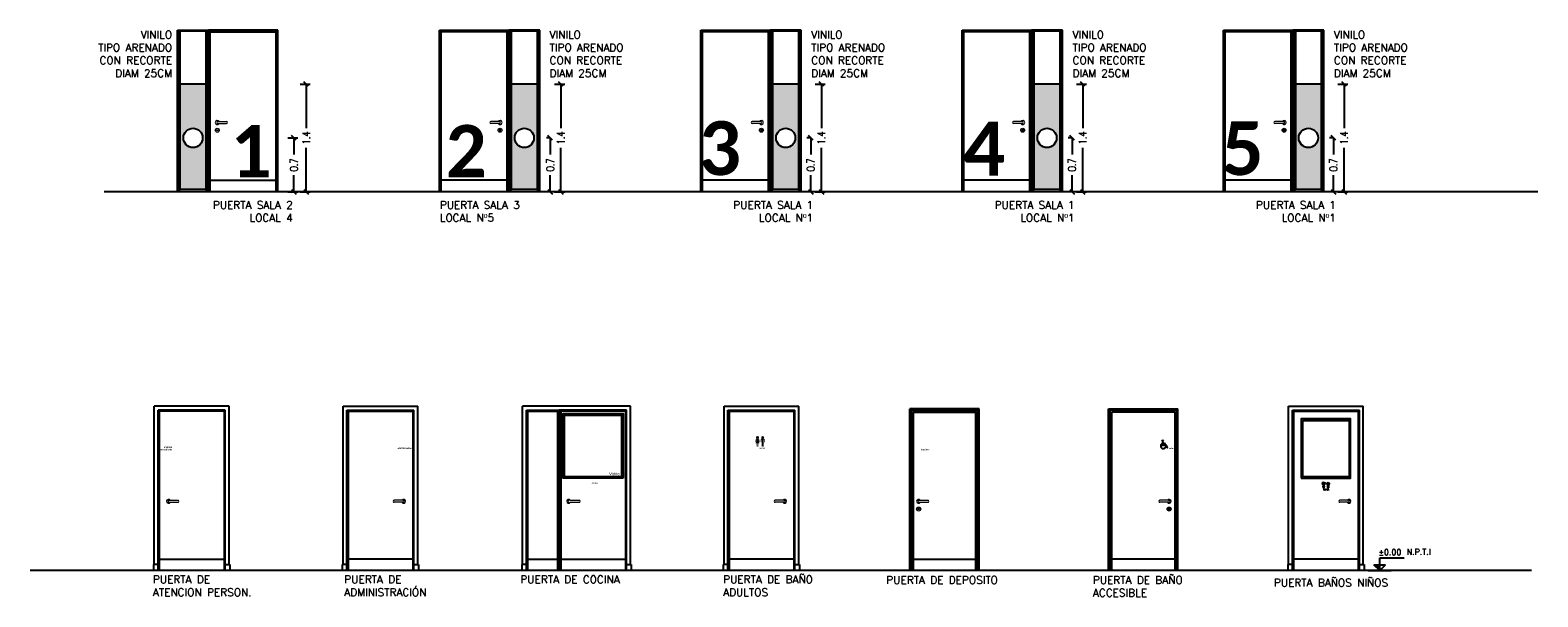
# Model space of a CAD drawing. Header units: millimetres. Extents: x 2850 to 2869.6, y 1121.7 to 1129.1.
import ezdxf

# ---------------------------------------------------------------- set-up
doc = ezdxf.new("R2010")
doc.units = ezdxf.units.MM
for name, color, linetype in [('A BARANDA', 5, 'Continuous'), ('A CARPINTERIA', 5, 'Continuous'), ('Alb_ALUMINIO', 5, 'Continuous'), ('Hatch MURO', 252, 'Continuous'), ('NIVELES', 2, 'Continuous'), ('TEXTOS', 2, 'Continuous'), ('TXT COTA', 3, 'Continuous'), ('TXT TERMINACIONES', 3, 'Continuous')]:
    doc.layers.add(name, color=color, linetype=linetype)
doc.styles.add('ESC20', font='romans.shx', dxfattribs={"height": 0.03})
doc.styles.add('ROMANS', font='romans', dxfattribs={"height": 2})
doc.styles.add('SaAS simplex', font='simplex.shx', dxfattribs={"width": 0.8})
doc.styles.add('STYLE2', font='romans.shx')
doc.dimstyles.new('COTAS 75', dxfattribs={"dimscale": 0.01, "dimtxt": 10, "dimasz": 6, "dimexe": 5, "dimexo": 20, "dimgap": 5, "dimtad": 0, "dimzin": 9, "dimdsep": 46, "dimtxsty": 'SaAS simplex', "dimblk": 'OBLIQUE', "dimcen": 0, "dimclrd": 8, "dimclre": 8, "dimclrt": 256, "dimadec": 1, "dimazin": 0, "dimtfac": 1, "dimtmove": 2, "dimatfit": 3, "dimldrblk": 'OBLIQUE', "dimfxl": 8, "dimfxlon": 1, "dimlwd": -1, "dimlwe": -1, "dimarcsym": 0})

# ---------------------------------------------------------------- blocks, each defined once
blk = doc.blocks.new('_Oblique')
at = {"layer": 'TXT COTA', "color": 0, "lineweight": -2}
blk.add_line((-0.5, -0.5), (0.5, 0.5), dxfattribs=at)
blk = doc.blocks.new('*D1')
at = {"layer": 'Defpoints', "color": 0, "transparency": 16777216}
for p in [(2853.004, 1127.71), (2853.004, 1127.01), (2853.413, 1127.01)]:
    blk.add_point(p, dxfattribs=at)
at = {"layer": 'TXT COTA', "color": 8, "transparency": 16777216}
for p, q in [((2853.333, 1127.71), (2853.463, 1127.71)), ((2853.413, 1127.71), (2853.413, 1127.494)), ((2853.413, 1127.01), (2853.413, 1127.226)), ((2853.333, 1127.01), (2853.463, 1127.01))]:
    blk.add_line(p, q, dxfattribs=at)
at = {"layer": 'TXT COTA', "color": 8, "transparency": 16777216, "xscale": 0.06, "yscale": 0.06, "zscale": 0.06}
for p, rotation in [((2853.413, 1127.71), 90), ((2853.413, 1127.01), 270)]:
    blk.add_blockref('_Oblique', p, dxfattribs=dict(at, rotation=rotation))
at = {"layer": 'TXT COTA', "transparency": 16777216, "insert": (2853.413, 1127.36), "char_height": 0.1, "attachment_point": 5, "rotation": 90, "style": 'SaAS simplex'}
blk.add_mtext('0.7', dxfattribs=at)
blk = doc.blocks.new('*U3')
at = {"linetype": 'Continuous'}
blk.add_hatch(color=256, dxfattribs=at).paths.add_polyline_path([(-0.151, 7.751), (0, 7.6), (0, 7.751)])
for p, q in [((0, 7.6), (0, 7.933)), ((0, 7.933), (0.635, 7.933)), ((0, 7.6), (-0.151, 7.751)), ((-0.151, 7.751), (0.151, 7.751)), ((0, 7.6), (0.151, 7.751))]:
    blk.add_line(p, q, dxfattribs=at)
blk.add_line((-0.3, 7.6), (0.3, 7.6))
at = {"linetype": 'Continuous', "style": 'STYLE2'}
blk.add_attdef('NIVEL', (-0.029, 8.005), '', height=0.15, dxfattribs=at)
blk = doc.blocks.new('*D5')
at = {"layer": 'Defpoints', "color": 0, "transparency": 16777216}
for p in [(2859.962, 1128.41), (2859.962, 1127.01), (2860.26, 1127.01)]:
    blk.add_point(p, dxfattribs=at)
at = {"layer": 'TXT COTA', "color": 8, "transparency": 16777216}
for p, q in [((2860.18, 1128.41), (2860.31, 1128.41)), ((2860.26, 1128.41), (2860.26, 1127.838)), ((2860.26, 1127.01), (2860.26, 1127.582)), ((2860.18, 1127.01), (2860.31, 1127.01))]:
    blk.add_line(p, q, dxfattribs=at)
at = {"layer": 'TXT COTA', "color": 8, "transparency": 16777216, "xscale": 0.06, "yscale": 0.06, "zscale": 0.06}
for p, rotation in [((2860.26, 1128.41), 90), ((2860.26, 1127.01), 270)]:
    blk.add_blockref('_Oblique', p, dxfattribs=dict(at, rotation=rotation))
at = {"layer": 'TXT COTA', "transparency": 16777216, "insert": (2860.26, 1127.71), "char_height": 0.1, "attachment_point": 5, "rotation": 90, "style": 'SaAS simplex'}
blk.add_mtext('1.4', dxfattribs=at)
blk = doc.blocks.new('*D6')
at = {"layer": 'Defpoints', "color": 0, "transparency": 16777216}
for p in [(2860.31, 1127.71), (2860.122, 1127.01), (2860.264, 1127.01)]:
    blk.add_point(p, dxfattribs=at)
at = {"layer": 'TXT COTA', "color": 8, "transparency": 16777216}
for p, q in [((2860.122, 1127.71), (2860.072, 1127.71)), ((2860.122, 1127.71), (2860.122, 1127.494)), ((2860.122, 1127.01), (2860.122, 1127.226)), ((2860.122, 1127.01), (2860.072, 1127.01))]:
    blk.add_line(p, q, dxfattribs=at)
at = {"layer": 'TXT COTA', "color": 8, "transparency": 16777216, "xscale": 0.06, "yscale": 0.06, "zscale": 0.06}
for p, rotation in [((2860.122, 1127.71), 90), ((2860.122, 1127.01), 270)]:
    blk.add_blockref('_Oblique', p, dxfattribs=dict(at, rotation=rotation))
at = {"layer": 'TXT COTA', "transparency": 16777216, "insert": (2860.122, 1127.36), "char_height": 0.1, "attachment_point": 5, "rotation": 90, "style": 'SaAS simplex'}
blk.add_mtext('0.7', dxfattribs=at)
blk = doc.blocks.new('*D8')
at = {"layer": 'Defpoints', "color": 0, "transparency": 16777216}
for p in [(2856.569, 1128.41), (2856.569, 1127.01), (2856.878, 1127.01)]:
    blk.add_point(p, dxfattribs=at)
at = {"layer": 'TXT COTA', "color": 8, "transparency": 16777216}
for p, q in [((2856.798, 1128.41), (2856.928, 1128.41)), ((2856.878, 1128.41), (2856.878, 1127.838)), ((2856.878, 1127.01), (2856.878, 1127.582)), ((2856.798, 1127.01), (2856.928, 1127.01))]:
    blk.add_line(p, q, dxfattribs=at)
at = {"layer": 'TXT COTA', "color": 8, "transparency": 16777216, "xscale": 0.06, "yscale": 0.06, "zscale": 0.06}
for p, rotation in [((2856.878, 1128.41), 90), ((2856.878, 1127.01), 270)]:
    blk.add_blockref('_Oblique', p, dxfattribs=dict(at, rotation=rotation))
at = {"layer": 'TXT COTA', "transparency": 16777216, "insert": (2856.878, 1127.71), "char_height": 0.1, "attachment_point": 5, "rotation": 90, "style": 'SaAS simplex'}
blk.add_mtext('1.4', dxfattribs=at)
blk = doc.blocks.new('*D7')
at = {"layer": 'Defpoints', "color": 0, "transparency": 16777216}
for p in [(2856.928, 1127.71), (2856.741, 1127.01), (2856.928, 1127.01)]:
    blk.add_point(p, dxfattribs=at)
at = {"layer": 'TXT COTA', "color": 8, "transparency": 16777216}
for p, q in [((2856.741, 1127.71), (2856.691, 1127.71)), ((2856.741, 1127.71), (2856.741, 1127.494)), ((2856.741, 1127.01), (2856.741, 1127.226)), ((2856.741, 1127.01), (2856.691, 1127.01))]:
    blk.add_line(p, q, dxfattribs=at)
at = {"layer": 'TXT COTA', "color": 8, "transparency": 16777216, "xscale": 0.06, "yscale": 0.06, "zscale": 0.06}
for p, rotation in [((2856.741, 1127.71), 90), ((2856.741, 1127.01), 270)]:
    blk.add_blockref('_Oblique', p, dxfattribs=dict(at, rotation=rotation))
at = {"layer": 'TXT COTA', "transparency": 16777216, "insert": (2856.741, 1127.36), "char_height": 0.1, "attachment_point": 5, "rotation": 90, "style": 'SaAS simplex'}
blk.add_mtext('0.7', dxfattribs=at)
blk = doc.blocks.new('*D9')
at = {"layer": 'Defpoints', "color": 0, "transparency": 16777216}
for p in [(2852.269, 1128.41), (2852.269, 1127.01), (2853.573, 1127.01)]:
    blk.add_point(p, dxfattribs=at)
at = {"layer": 'TXT COTA', "color": 8, "transparency": 16777216}
for p, q in [((2853.493, 1128.41), (2853.623, 1128.41)), ((2853.573, 1128.41), (2853.573, 1127.838)), ((2853.573, 1127.01), (2853.573, 1127.582)), ((2853.493, 1127.01), (2853.623, 1127.01))]:
    blk.add_line(p, q, dxfattribs=at)
at = {"layer": 'TXT COTA', "color": 8, "transparency": 16777216, "xscale": 0.06, "yscale": 0.06, "zscale": 0.06}
for p, rotation in [((2853.573, 1128.41), 90), ((2853.573, 1127.01), 270)]:
    blk.add_blockref('_Oblique', p, dxfattribs=dict(at, rotation=rotation))
at = {"layer": 'TXT COTA', "transparency": 16777216, "insert": (2853.573, 1127.71), "char_height": 0.1, "attachment_point": 5, "rotation": 90, "style": 'SaAS simplex'}
blk.add_mtext('1.4', dxfattribs=at)
blk = doc.blocks.new('*D16')
at = {"layer": 'Defpoints', "color": 0, "transparency": 16777216}
for p in [(2863.354, 1128.41), (2863.354, 1127.01), (2863.652, 1127.01)]:
    blk.add_point(p, dxfattribs=at)
at = {"layer": 'TXT COTA', "color": 8, "transparency": 16777216}
for p, q in [((2863.572, 1128.41), (2863.702, 1128.41)), ((2863.652, 1128.41), (2863.652, 1127.838)), ((2863.652, 1127.01), (2863.652, 1127.582)), ((2863.572, 1127.01), (2863.702, 1127.01))]:
    blk.add_line(p, q, dxfattribs=at)
at = {"layer": 'TXT COTA', "color": 8, "transparency": 16777216, "xscale": 0.06, "yscale": 0.06, "zscale": 0.06}
for p, rotation in [((2863.652, 1128.41), 90), ((2863.652, 1127.01), 270)]:
    blk.add_blockref('_Oblique', p, dxfattribs=dict(at, rotation=rotation))
at = {"layer": 'TXT COTA', "transparency": 16777216, "insert": (2863.652, 1127.71), "char_height": 0.1, "attachment_point": 5, "rotation": 90, "style": 'SaAS simplex'}
blk.add_mtext('1.4', dxfattribs=at)
blk = doc.blocks.new('*D15')
at = {"layer": 'Defpoints', "color": 0, "transparency": 16777216}
for p in [(2863.702, 1127.71), (2863.514, 1127.01), (2863.657, 1127.01)]:
    blk.add_point(p, dxfattribs=at)
at = {"layer": 'TXT COTA', "color": 8, "transparency": 16777216}
for p, q in [((2863.514, 1127.71), (2863.464, 1127.71)), ((2863.514, 1127.71), (2863.514, 1127.494)), ((2863.514, 1127.01), (2863.514, 1127.226)), ((2863.514, 1127.01), (2863.464, 1127.01))]:
    blk.add_line(p, q, dxfattribs=at)
at = {"layer": 'TXT COTA', "color": 8, "transparency": 16777216, "xscale": 0.06, "yscale": 0.06, "zscale": 0.06}
for p, rotation in [((2863.514, 1127.71), 90), ((2863.514, 1127.01), 270)]:
    blk.add_blockref('_Oblique', p, dxfattribs=dict(at, rotation=rotation))
at = {"layer": 'TXT COTA', "transparency": 16777216, "insert": (2863.514, 1127.36), "char_height": 0.1, "attachment_point": 5, "rotation": 90, "style": 'SaAS simplex'}
blk.add_mtext('0.7', dxfattribs=at)
blk = doc.blocks.new('*D18')
at = {"layer": 'Defpoints', "color": 0, "transparency": 16777216}
for p in [(2866.747, 1128.41), (2866.747, 1127.01), (2867.045, 1127.01)]:
    blk.add_point(p, dxfattribs=at)
at = {"layer": 'TXT COTA', "color": 8, "transparency": 16777216}
for p, q in [((2866.965, 1128.41), (2867.095, 1128.41)), ((2867.045, 1128.41), (2867.045, 1127.838)), ((2867.045, 1127.01), (2867.045, 1127.582)), ((2866.965, 1127.01), (2867.095, 1127.01))]:
    blk.add_line(p, q, dxfattribs=at)
at = {"layer": 'TXT COTA', "color": 8, "transparency": 16777216, "xscale": 0.06, "yscale": 0.06, "zscale": 0.06}
for p, rotation in [((2867.045, 1128.41), 90), ((2867.045, 1127.01), 270)]:
    blk.add_blockref('_Oblique', p, dxfattribs=dict(at, rotation=rotation))
at = {"layer": 'TXT COTA', "transparency": 16777216, "insert": (2867.045, 1127.71), "char_height": 0.1, "attachment_point": 5, "rotation": 90, "style": 'SaAS simplex'}
blk.add_mtext('1.4', dxfattribs=at)
blk = doc.blocks.new('*D17')
at = {"layer": 'Defpoints', "color": 0, "transparency": 16777216}
for p in [(2867.095, 1127.71), (2866.907, 1127.01), (2867.049, 1127.01)]:
    blk.add_point(p, dxfattribs=at)
at = {"layer": 'TXT COTA', "color": 8, "transparency": 16777216}
for p, q in [((2866.907, 1127.71), (2866.857, 1127.71)), ((2866.907, 1127.71), (2866.907, 1127.494)), ((2866.907, 1127.01), (2866.907, 1127.226)), ((2866.907, 1127.01), (2866.857, 1127.01))]:
    blk.add_line(p, q, dxfattribs=at)
at = {"layer": 'TXT COTA', "color": 8, "transparency": 16777216, "xscale": 0.06, "yscale": 0.06, "zscale": 0.06}
for p, rotation in [((2866.907, 1127.71), 90), ((2866.907, 1127.01), 270)]:
    blk.add_blockref('_Oblique', p, dxfattribs=dict(at, rotation=rotation))
at = {"layer": 'TXT COTA', "transparency": 16777216, "insert": (2866.907, 1127.36), "char_height": 0.1, "attachment_point": 5, "rotation": 90, "style": 'SaAS simplex'}
blk.add_mtext('0.7', dxfattribs=at)

msp = doc.modelspace()

# ---------------------------------------------------------------- hatches: boundary and pattern name
at = {"layer": 'Hatch MURO', "ltscale": 0.5}
h = msp.add_hatch(color=254, dxfattribs=at)
h.dxf.hatch_style = 1
h.paths.add_polyline_path([(2852.269, 1128.41), (2851.939, 1128.41), (2851.939, 1127.04), (2852.269, 1127.04)])
h.paths.add_polyline_path([(2852.229, 1127.71, -1), (2851.979, 1127.71, -1)], flags=16)
h = msp.add_hatch(color=254, dxfattribs=at)
h.dxf.hatch_style = 1
h.paths.add_polyline_path([(2856.569, 1128.41), (2856.239, 1128.41), (2856.239, 1127.04), (2856.569, 1127.04)])
h.paths.add_polyline_path([(2856.529, 1127.71, -1), (2856.279, 1127.71, -1)], flags=16)
h = msp.add_hatch(color=254, dxfattribs=at)
h.dxf.hatch_style = 1
h.paths.add_polyline_path([(2859.962, 1128.41), (2859.632, 1128.41), (2859.632, 1127.04), (2859.962, 1127.04)])
h.paths.add_polyline_path([(2859.922, 1127.71, -1), (2859.672, 1127.71, -1)], flags=16)
h = msp.add_hatch(color=254, dxfattribs=at)
h.dxf.hatch_style = 1
h.paths.add_polyline_path([(2863.354, 1128.41), (2863.024, 1128.41), (2863.024, 1127.04), (2863.354, 1127.04)])
h.paths.add_polyline_path([(2863.314, 1127.71, -1), (2863.064, 1127.71, -1)], flags=16)
h = msp.add_hatch(color=254, dxfattribs=at)
h.dxf.hatch_style = 1
h.paths.add_polyline_path([(2866.747, 1128.41), (2866.417, 1128.41), (2866.417, 1127.04), (2866.747, 1127.04)])
h.paths.add_polyline_path([(2866.707, 1127.71, -1), (2866.457, 1127.71, -1)], flags=16)
at = {"layer": 'TXT TERMINACIONES', "lineweight": 0}
h = msp.add_hatch(color=254, dxfattribs=at)
h.dxf.hatch_style = 1
h.paths.add_polyline_path([(2859.406, 1123.743), (2859.42, 1123.743), (2859.42, 1123.705, 1), (2859.43, 1123.705), (2859.43, 1123.743), (2859.433, 1123.743), (2859.433, 1123.705, 1), (2859.442, 1123.705), (2859.442, 1123.743), (2859.457, 1123.743), (2859.442, 1123.792), (2859.444, 1123.792), (2859.453, 1123.763, 1), (2859.461, 1123.766), (2859.451, 1123.799, 0.277676), (2859.44, 1123.808), (2859.431, 1123.808), (2859.422, 1123.808, 0.277676), (2859.411, 1123.799), (2859.401, 1123.766, 1), (2859.409, 1123.763), (2859.418, 1123.792), (2859.42, 1123.792)])
h.paths.add_polyline_path([(2859.512, 1123.79), (2859.514, 1123.79), (2859.514, 1123.76, 1), (2859.523, 1123.76), (2859.523, 1123.793, 0.414214), (2859.509, 1123.807), (2859.497, 1123.807), (2859.488, 1123.807, 0.414214), (2859.474, 1123.793), (2859.474, 1123.76, 1), (2859.482, 1123.76), (2859.482, 1123.79), (2859.485, 1123.79), (2859.485, 1123.732), (2859.485, 1123.705, 0.818948), (2859.497, 1123.705), (2859.497, 1123.732), (2859.497, 1123.756), (2859.5, 1123.756), (2859.5, 1123.732), (2859.5, 1123.705, 0.818948), (2859.512, 1123.705), (2859.512, 1123.732)])
h.paths.add_polyline_path([(2859.488, 1123.822, 1), (2859.509, 1123.822, 1)])
h.paths.add_polyline_path([(2859.442, 1123.822, 1), (2859.421, 1123.822, 1)])
h = msp.add_hatch(color=254, dxfattribs=at)
h.dxf.hatch_style = 1
h.paths.add_polyline_path([(2864.7, 1123.732), (2864.723, 1123.732, 1), (2864.723, 1123.743), (2864.7, 1123.743), (2864.7, 1123.754, 1), (2864.682, 1123.754), (2864.682, 1123.725, 0.414214), (2864.695, 1123.713), (2864.728, 1123.713), (2864.744, 1123.687, 1), (2864.755, 1123.694), (2864.738, 1123.722, 0.262951), (2864.731, 1123.726), (2864.7, 1123.726)])
h.paths.add_polyline_path([(2864.679, 1123.729), (2864.679, 1123.74, 1.364502), (2864.735, 1123.693), (2864.729, 1123.704, -1.402211)])
h.paths.add_polyline_path([(2864.68, 1123.776, 1), (2864.702, 1123.776, 1)])
h = msp.add_hatch(color=254, dxfattribs=at)
h.dxf.hatch_style = 1
h.paths.add_polyline_path([(2866.764, 1123.18), (2866.77, 1123.18), (2866.77, 1123.167, 0.70832), (2866.778, 1123.167), (2866.778, 1123.172), (2866.778, 1123.18), (2866.78, 1123.18), (2866.782, 1123.18), (2866.782, 1123.172), (2866.782, 1123.167, 0.70832), (2866.789, 1123.167), (2866.789, 1123.18), (2866.795, 1123.18), (2866.79, 1123.204), (2866.802, 1123.217, 0.681203), (2866.797, 1123.223), (2866.787, 1123.213), (2866.773, 1123.213), (2866.763, 1123.223, 0.681203), (2866.757, 1123.217), (2866.77, 1123.204)])
edge = h.paths.add_edge_path()
edge.add_spline(control_points=[(2866.771, 1123.233), (2866.77, 1123.234), (2866.767, 1123.237), (2866.761, 1123.234), (2866.758, 1123.231), (2866.757, 1123.23)], knot_values=[0.003002, 0.003002, 0.003002, 0.003002, 0.022141, 0.046565, 0.067011, 0.067011, 0.067011, 0.067011], degree=3, periodic=0)
edge.add_spline(control_points=[(2866.757, 1123.23), (2866.758, 1123.229), (2866.759, 1123.228), (2866.764, 1123.228), (2866.767, 1123.23), (2866.77, 1123.231)], knot_values=[0, 0, 0, 0, 0.00854, 0.019226, 0.05315, 0.05315, 0.05315, 0.05315], degree=3, periodic=0)
edge.add_arc((2866.78, 1123.227), 0.0106, 159.181, 380.819)
edge.add_spline(control_points=[(2866.79, 1123.231), (2866.792, 1123.23), (2866.796, 1123.228), (2866.801, 1123.228), (2866.802, 1123.229), (2866.802, 1123.23)], knot_values=[0, 0, 0, 0, 0.033925, 0.044611, 0.05315, 0.05315, 0.05315, 0.05315], degree=3, periodic=0)
edge.add_spline(control_points=[(2866.802, 1123.23), (2866.801, 1123.231), (2866.798, 1123.234), (2866.793, 1123.237), (2866.79, 1123.234), (2866.789, 1123.233)], knot_values=[0.003002, 0.003002, 0.003002, 0.003002, 0.023447, 0.047871, 0.067011, 0.067011, 0.067011, 0.067011], degree=3, periodic=0)
edge.add_arc((2866.78, 1123.227), 0.0106, 33.4098, 146.5902)
h.paths.add_polyline_path([(2866.827, 1123.227, 1), (2866.848, 1123.227, 1)])
h.paths.add_polyline_path([(2866.828, 1123.167, 0.70832), (2866.836, 1123.167), (2866.836, 1123.172), (2866.836, 1123.183), (2866.839, 1123.183), (2866.839, 1123.172), (2866.839, 1123.167, 0.70832), (2866.847, 1123.167), (2866.847, 1123.205), (2866.86, 1123.218, 0.681203), (2866.854, 1123.224), (2866.843, 1123.213), (2866.838, 1123.213), (2866.832, 1123.213), (2866.821, 1123.224, 0.681203), (2866.815, 1123.218), (2866.828, 1123.205)])

# ---------------------------------------------------------------- linework, layer by layer
at = {"color": 251}
msp.add_lwpolyline([(2866.509, 1124.04), (2867.11, 1124.04), (2867.11, 1123.31), (2866.509, 1123.31)], close=True, dxfattribs=at)
at = {"layer": 'A BARANDA'}
for p, q in [((2851.904, 1127.01), (2851.904, 1129.11)), ((2851.904, 1129.11), (2852.304, 1129.11)), ((2851.929, 1127.01), (2851.929, 1129.11)), ((2852.279, 1127.01), (2852.279, 1129.11)), ((2853.204, 1129.11), (2852.304, 1129.11)), ((2852.304, 1127.01), (2852.304, 1129.11)), ((2852.311, 1127.01), (2852.311, 1129.103)), ((2852.311, 1129.103), (2853.197, 1129.103)), ((2852.326, 1127.01), (2852.326, 1129.089)), ((2852.326, 1129.089), (2853.183, 1129.089)), ((2853.183, 1127.01), (2853.183, 1129.089)), ((2853.197, 1127.01), (2853.197, 1129.103)), ((2853.204, 1127.01), (2853.204, 1129.11)), ((2855.304, 1129.11), (2856.204, 1129.11)), ((2855.304, 1127.01), (2855.304, 1129.11)), ((2856.197, 1129.103), (2855.311, 1129.103)), ((2855.311, 1127.01), (2855.311, 1129.103)), ((2856.183, 1129.089), (2855.326, 1129.089)), ((2855.326, 1127.01), (2855.326, 1129.089)), ((2856.183, 1127.01), (2856.183, 1129.089)), ((2856.197, 1127.01), (2856.197, 1129.103)), ((2856.204, 1127.01), (2856.204, 1129.11)), ((2856.604, 1129.11), (2856.204, 1129.11)), ((2856.229, 1127.01), (2856.229, 1129.11)), ((2856.579, 1127.01), (2856.579, 1129.11)), ((2856.604, 1127.01), (2856.604, 1129.11)), ((2858.697, 1129.11), (2859.597, 1129.11)), ((2858.697, 1127.01), (2858.697, 1129.11)), ((2859.589, 1129.103), (2858.704, 1129.103)), ((2858.704, 1127.01), (2858.704, 1129.103)), ((2859.575, 1129.089), (2858.718, 1129.089)), ((2858.718, 1127.01), (2858.718, 1129.089)), ((2859.575, 1127.01), (2859.575, 1129.089)), ((2859.589, 1127.01), (2859.589, 1129.103)), ((2859.597, 1127.01), (2859.597, 1129.11)), ((2859.997, 1129.11), (2859.597, 1129.11)), ((2859.622, 1127.01), (2859.622, 1129.11)), ((2859.972, 1127.01), (2859.972, 1129.11)), ((2859.997, 1127.01), (2859.997, 1129.11)), ((2862.089, 1129.11), (2862.989, 1129.11)), ((2862.089, 1127.01), (2862.089, 1129.11)), ((2862.982, 1129.103), (2862.096, 1129.103)), ((2862.096, 1127.01), (2862.096, 1129.103)), ((2862.968, 1129.089), (2862.111, 1129.089)), ((2862.111, 1127.01), (2862.111, 1129.089)), ((2862.968, 1127.01), (2862.968, 1129.089)), ((2862.982, 1127.01), (2862.982, 1129.103)), ((2862.989, 1127.01), (2862.989, 1129.11)), ((2863.389, 1129.11), (2862.989, 1129.11)), ((2863.014, 1127.01), (2863.014, 1129.11)), ((2863.364, 1127.01), (2863.364, 1129.11)), ((2863.389, 1127.01), (2863.389, 1129.11)), ((2865.482, 1129.11), (2866.382, 1129.11)), ((2865.482, 1127.01), (2865.482, 1129.11)), ((2866.375, 1129.103), (2865.489, 1129.103)), ((2865.489, 1127.01), (2865.489, 1129.103)), ((2866.36, 1129.089), (2865.503, 1129.089)), ((2865.503, 1127.01), (2865.503, 1129.089)), ((2866.36, 1127.01), (2866.36, 1129.089)), ((2866.375, 1127.01), (2866.375, 1129.103)), ((2866.382, 1127.01), (2866.382, 1129.11)), ((2866.782, 1129.11), (2866.382, 1129.11)), ((2866.407, 1127.01), (2866.407, 1129.11)), ((2866.757, 1127.01), (2866.757, 1129.11)), ((2866.782, 1127.01), (2866.782, 1129.11)), ((2852.269, 1128.41), (2851.939, 1128.41)), ((2856.569, 1128.41), (2856.239, 1128.41)), ((2859.962, 1128.41), (2859.632, 1128.41)), ((2863.354, 1128.41), (2863.024, 1128.41)), ((2866.747, 1128.41), (2866.417, 1128.41)), ((2852.326, 1127.16), (2853.183, 1127.16)), ((2856.183, 1127.16), (2855.326, 1127.16)), ((2859.575, 1127.16), (2858.718, 1127.16)), ((2862.968, 1127.16), (2862.111, 1127.16)), ((2866.36, 1127.16), (2865.503, 1127.16)), ((2852.571, 1124.225), (2851.601, 1124.225)), ((2851.601, 1122.17), (2851.601, 1124.225)), ((2851.651, 1124.225), (2851.651, 1124.226)), ((2852.521, 1124.175), (2851.651, 1124.175)), ((2851.651, 1122.09), (2851.651, 1124.175)), ((2851.666, 1124.16), (2851.666, 1122.09)), ((2852.506, 1124.16), (2851.666, 1124.16)), ((2852.506, 1124.16), (2852.506, 1122.09)), ((2852.521, 1122.09), (2852.521, 1124.175)), ((2852.571, 1122.17), (2852.571, 1124.225)), ((2854.051, 1124.225), (2855.021, 1124.225)), ((2854.051, 1122.17), (2854.051, 1124.225)), ((2854.101, 1124.175), (2854.971, 1124.175)), ((2854.101, 1122.09), (2854.101, 1124.175)), ((2854.116, 1124.16), (2854.116, 1122.09)), ((2854.116, 1124.16), (2854.956, 1124.16)), ((2854.956, 1124.16), (2854.956, 1122.09)), ((2854.971, 1124.225), (2854.971, 1124.226)), ((2854.971, 1122.09), (2854.971, 1124.175)), ((2855.021, 1122.17), (2855.021, 1124.225)), ((2857.782, 1124.225), (2856.382, 1124.225)), ((2856.382, 1122.17), (2856.382, 1124.225)), ((2856.432, 1122.09), (2856.432, 1124.175)), ((2856.432, 1124.175), (2856.857, 1124.175)), ((2856.447, 1124.16), (2856.447, 1122.09)), ((2856.447, 1124.16), (2856.837, 1124.16)), ((2857.732, 1124.175), (2856.857, 1124.175)), ((2857.717, 1124.16), (2856.877, 1124.16)), ((2857.717, 1124.16), (2857.717, 1122.09)), ((2857.732, 1122.09), (2857.732, 1124.175)), ((2857.782, 1122.17), (2857.782, 1124.225)), ((2858.997, 1124.225), (2859.967, 1124.225)), ((2858.997, 1122.17), (2858.997, 1124.225)), ((2859.047, 1124.175), (2859.917, 1124.175)), ((2859.047, 1122.09), (2859.047, 1124.175)), ((2859.062, 1124.16), (2859.062, 1122.09)), ((2859.062, 1124.16), (2859.902, 1124.16)), ((2859.902, 1124.16), (2859.902, 1122.09)), ((2859.917, 1124.225), (2859.917, 1124.226)), ((2859.917, 1122.09), (2859.917, 1124.175)), ((2859.967, 1122.17), (2859.967, 1124.225)), ((2862.308, 1124.19), (2861.408, 1124.19)), ((2861.408, 1122.09), (2861.408, 1124.19)), ((2861.415, 1122.09), (2861.415, 1124.183)), ((2861.415, 1124.183), (2862.301, 1124.183)), ((2861.429, 1122.09), (2861.429, 1124.17)), ((2861.429, 1124.17), (2862.288, 1124.17)), ((2861.451, 1124.148), (2861.451, 1122.09)), ((2861.451, 1124.148), (2862.266, 1124.148)), ((2862.266, 1122.09), (2862.266, 1124.148)), ((2862.288, 1122.09), (2862.288, 1124.17)), ((2862.301, 1122.09), (2862.301, 1124.183)), ((2862.308, 1122.09), (2862.308, 1124.19)), ((2863.989, 1124.19), (2864.889, 1124.19)), ((2863.989, 1122.09), (2863.989, 1124.19)), ((2864.882, 1124.183), (2863.996, 1124.183)), ((2863.996, 1122.09), (2863.996, 1124.183)), ((2864.869, 1124.17), (2864.01, 1124.17)), ((2864.01, 1122.09), (2864.01, 1124.17)), ((2864.847, 1124.148), (2864.032, 1124.148)), ((2864.032, 1122.09), (2864.032, 1124.148)), ((2864.847, 1124.148), (2864.847, 1122.09)), ((2864.869, 1122.09), (2864.869, 1124.17)), ((2864.882, 1122.09), (2864.882, 1124.183)), ((2864.889, 1122.09), (2864.889, 1124.19)), ((2866.324, 1124.225), (2867.294, 1124.225)), ((2866.324, 1122.17), (2866.324, 1124.225)), ((2866.374, 1124.175), (2867.244, 1124.175)), ((2866.374, 1122.09), (2866.374, 1124.175)), ((2866.389, 1124.16), (2866.389, 1122.09)), ((2866.389, 1124.16), (2867.229, 1124.16)), ((2867.229, 1124.16), (2867.229, 1122.09)), ((2867.244, 1124.225), (2867.244, 1124.226)), ((2867.244, 1122.09), (2867.244, 1124.175)), ((2867.294, 1122.17), (2867.294, 1124.225)), ((2851.666, 1122.24), (2852.506, 1122.24)), ((2854.956, 1122.24), (2854.116, 1122.24)), ((2856.447, 1122.24), (2856.837, 1122.24)), ((2856.877, 1122.24), (2857.717, 1122.24)), ((2859.902, 1122.24), (2859.062, 1122.24)), ((2861.451, 1122.24), (2862.266, 1122.24)), ((2864.847, 1122.24), (2864.032, 1122.24)), ((2867.229, 1122.24), (2866.389, 1122.24)), ((2851.651, 1122.17), (2851.591, 1122.17)), ((2851.591, 1122.17), (2851.591, 1122.09)), ((2852.521, 1122.17), (2852.581, 1122.17)), ((2852.581, 1122.17), (2852.581, 1122.09)), ((2854.101, 1122.17), (2854.041, 1122.17)), ((2854.041, 1122.17), (2854.041, 1122.09)), ((2854.971, 1122.17), (2855.031, 1122.17)), ((2855.031, 1122.17), (2855.031, 1122.09)), ((2856.432, 1122.17), (2856.372, 1122.17)), ((2856.372, 1122.17), (2856.372, 1122.09)), ((2857.732, 1122.17), (2857.792, 1122.17)), ((2857.792, 1122.17), (2857.792, 1122.09)), ((2859.047, 1122.17), (2858.987, 1122.17)), ((2858.987, 1122.17), (2858.987, 1122.09)), ((2859.917, 1122.17), (2859.977, 1122.17)), ((2859.977, 1122.17), (2859.977, 1122.09)), ((2866.374, 1122.17), (2866.314, 1122.17)), ((2866.314, 1122.17), (2866.314, 1122.09)), ((2867.244, 1122.17), (2867.304, 1122.17)), ((2867.304, 1122.17), (2867.304, 1122.09))]:
    msp.add_line(p, q, dxfattribs=at)
for points in [[(2852.269, 1127.04), (2851.939, 1127.04), (2851.939, 1129.1), (2852.269, 1129.1)], [(2856.569, 1127.04), (2856.239, 1127.04), (2856.239, 1129.1), (2856.569, 1129.1)], [(2859.962, 1127.04), (2859.632, 1127.04), (2859.632, 1129.1), (2859.962, 1129.1)], [(2863.354, 1127.04), (2863.024, 1127.04), (2863.024, 1129.1), (2863.354, 1129.1)], [(2866.747, 1127.04), (2866.417, 1127.04), (2866.417, 1129.1), (2866.747, 1129.1)]]:
    msp.add_lwpolyline(points, close=True, dxfattribs=at)
at = {"layer": 'A CARPINTERIA', "lineweight": 13, "ltscale": 0.025}
for p, q in [((2852.425, 1127.922), (2852.539, 1127.922)), ((2852.425, 1127.897), (2852.539, 1127.897)), ((2856.083, 1127.922), (2855.969, 1127.922)), ((2856.083, 1127.897), (2855.969, 1127.897)), ((2859.476, 1127.922), (2859.362, 1127.922)), ((2859.476, 1127.897), (2859.362, 1127.897)), ((2862.868, 1127.922), (2862.754, 1127.922)), ((2862.868, 1127.897), (2862.754, 1127.897)), ((2866.261, 1127.922), (2866.147, 1127.922)), ((2866.261, 1127.897), (2866.147, 1127.897)), ((2851.792, 1123.003), (2851.906, 1123.003)), ((2851.792, 1122.978), (2851.906, 1122.978)), ((2854.83, 1123.003), (2854.716, 1123.003)), ((2854.83, 1122.978), (2854.716, 1122.978)), ((2857.003, 1123.003), (2857.117, 1123.003)), ((2857.003, 1122.978), (2857.117, 1122.978)), ((2859.776, 1123.003), (2859.662, 1123.003)), ((2859.776, 1122.978), (2859.662, 1122.978)), ((2861.529, 1123.003), (2861.643, 1123.003)), ((2861.529, 1122.978), (2861.643, 1122.978)), ((2864.769, 1123.003), (2864.655, 1123.003)), ((2864.769, 1122.978), (2864.655, 1122.978)), ((2867.103, 1123.003), (2866.989, 1123.003)), ((2867.103, 1122.978), (2866.989, 1122.978))]:
    msp.add_line(p, q, dxfattribs=at)
at = {"layer": 'A CARPINTERIA'}
for p, q in [((2856.837, 1124.16), (2856.837, 1122.09)), ((2856.857, 1124.175), (2856.857, 1122.09)), ((2856.877, 1124.16), (2856.877, 1122.09))]:
    msp.add_line(p, q, dxfattribs=at)
at = {"layer": 'A CARPINTERIA', "lineweight": 13, "ltscale": 0.025}
for points in [[(2852.429, 1127.805), (2852.41, 1127.805, -0.414214), (2852.407, 1127.808), (2852.407, 1127.812, -0.414214), (2852.41, 1127.815), (2852.429, 1127.815, -0.414214), (2852.432, 1127.812), (2852.432, 1127.808, -0.414214)], [(2856.079, 1127.805), (2856.098, 1127.805, 0.414214), (2856.101, 1127.808), (2856.101, 1127.812, 0.414214), (2856.098, 1127.815), (2856.079, 1127.815, 0.414214), (2856.076, 1127.812), (2856.076, 1127.808, 0.414214)], [(2859.472, 1127.805), (2859.491, 1127.805, 0.414214), (2859.494, 1127.808), (2859.494, 1127.812, 0.414214), (2859.491, 1127.815), (2859.472, 1127.815, 0.414214), (2859.469, 1127.812), (2859.469, 1127.808, 0.414214)], [(2862.865, 1127.805), (2862.884, 1127.805, 0.414214), (2862.887, 1127.808), (2862.887, 1127.812, 0.414214), (2862.884, 1127.815), (2862.865, 1127.815, 0.414214), (2862.862, 1127.812), (2862.862, 1127.808, 0.414214)], [(2866.257, 1127.805), (2866.276, 1127.805, 0.414214), (2866.279, 1127.808), (2866.279, 1127.812, 0.414214), (2866.276, 1127.815), (2866.257, 1127.815, 0.414214), (2866.254, 1127.812), (2866.254, 1127.808, 0.414214)], [(2861.533, 1122.885), (2861.514, 1122.885, -0.414214), (2861.511, 1122.888), (2861.511, 1122.892, -0.414214), (2861.514, 1122.895), (2861.533, 1122.895, -0.414214), (2861.536, 1122.892), (2861.536, 1122.888, -0.414214)], [(2864.765, 1122.885), (2864.784, 1122.885, 0.414214), (2864.787, 1122.888), (2864.787, 1122.892, 0.414214), (2864.784, 1122.895), (2864.765, 1122.895, 0.414214), (2864.762, 1122.892), (2864.762, 1122.888, 0.414214)]]:
    msp.add_lwpolyline(points, format="xyb", close=True, dxfattribs=at)
at = {"layer": 'A CARPINTERIA'}
for points in [[(2857.687, 1123.29), (2856.907, 1123.29), (2856.907, 1124.13), (2857.687, 1124.13)], [(2866.489, 1123.29), (2867.129, 1123.29), (2867.129, 1124.06), (2866.489, 1124.06)]]:
    msp.add_lwpolyline(points, close=True, dxfattribs=at)
at = {"layer": 'A CARPINTERIA', "color": 8}
msp.add_lwpolyline([(2857.667, 1123.31), (2856.927, 1123.31), (2856.927, 1124.11), (2857.667, 1124.11)], close=True, dxfattribs=at)
at = {"layer": 'A CARPINTERIA', "lineweight": 13, "ltscale": 0.025}
for centre in [(2852.419, 1127.81), (2856.089, 1127.81), (2859.481, 1127.81), (2862.874, 1127.81), (2866.267, 1127.81), (2861.523, 1122.89), (2864.774, 1122.89)]:
    msp.add_circle(centre, 0.026, dxfattribs=at)
for centre, radius, start, end in [((2852.419, 1127.91), 0.026, 28.7357, 331.2643), ((2852.425, 1127.91), 0.0125, 90, 270), ((2852.539, 1127.91), 0.0125, 270, 90), ((2855.969, 1127.91), 0.0125, 90, 270), ((2856.089, 1127.91), 0.026, 208.7357, 151.2643), ((2856.083, 1127.91), 0.0125, 270, 90), ((2859.362, 1127.91), 0.0125, 90, 270), ((2859.481, 1127.91), 0.026, 208.7357, 151.2643), ((2859.476, 1127.91), 0.0125, 270, 90), ((2862.754, 1127.91), 0.0125, 90, 270), ((2862.874, 1127.91), 0.026, 208.7357, 151.2643), ((2862.868, 1127.91), 0.0125, 270, 90), ((2866.147, 1127.91), 0.0125, 90, 270), ((2866.267, 1127.91), 0.026, 208.7357, 151.2643), ((2866.261, 1127.91), 0.0125, 270, 90), ((2851.786, 1122.99), 0.026, 28.7357, 331.2643), ((2851.792, 1122.99), 0.0125, 90, 270), ((2851.906, 1122.99), 0.0125, 270, 90), ((2854.716, 1122.99), 0.0125, 90, 270), ((2854.836, 1122.99), 0.026, 208.7357, 151.2643), ((2854.83, 1122.99), 0.0125, 270, 90), ((2856.98, 1122.99), 0.026, 28.7357, 331.2643), ((2856.986, 1122.99), 0.0125, 90, 270), ((2857.117, 1122.99), 0.0125, 270, 90), ((2859.662, 1122.99), 0.0125, 90, 270), ((2859.782, 1122.99), 0.026, 208.7357, 151.2643), ((2859.776, 1122.99), 0.0125, 270, 90), ((2861.523, 1122.99), 0.026, 28.7357, 331.2643), ((2861.529, 1122.99), 0.0125, 90, 270), ((2861.643, 1122.99), 0.0125, 270, 90), ((2864.655, 1122.99), 0.0125, 90, 270), ((2864.774, 1122.99), 0.026, 208.7357, 151.2643), ((2864.769, 1122.99), 0.0125, 270, 90), ((2866.989, 1122.99), 0.0125, 90, 270), ((2867.108, 1122.99), 0.026, 208.7357, 151.2643), ((2867.103, 1122.99), 0.0125, 270, 90)]:
    msp.add_arc(centre, radius, start, end, dxfattribs=at)
at = {"layer": 'Alb_ALUMINIO', "ltscale": 0.2}
for centre in [(2852.104, 1127.71), (2856.404, 1127.71), (2859.797, 1127.71), (2863.189, 1127.71), (2866.582, 1127.71)]:
    msp.add_circle(centre, 0.125, dxfattribs=at)
at = {"layer": 'TXT COTA', "color": 1}
for p, q in [((2869.56, 1127.01), (2850.95, 1127.01)), ((2853.515, 1127.01), (2853.539, 1127.01)), ((2869.478, 1122.09), (2849.99, 1122.09)), ((2855.349, 1122.09), (2853.723, 1122.09)), ((2858.266, 1122.09), (2855.803, 1122.09)), ((2857.933, 1122.09), (2855.906, 1122.09)), ((2860.295, 1122.09), (2858.67, 1122.09)), ((2862.683, 1122.09), (2861.058, 1122.09)), ((2865.264, 1122.09), (2863.639, 1122.09)), ((2867.855, 1122.09), (2865.744, 1122.09))]:
    msp.add_line(p, q, dxfattribs=at)
at = {"layer": 'TXT TERMINACIONES', "color": 254, "lineweight": 0}
for p, q in [((2864.679, 1123.74), (2864.679, 1123.729)), ((2864.682, 1123.754), (2864.682, 1123.725)), ((2864.7, 1123.754), (2864.7, 1123.743)), ((2864.723, 1123.743), (2864.7, 1123.743)), ((2864.728, 1123.713), (2864.695, 1123.713)), ((2864.723, 1123.732), (2864.7, 1123.732)), ((2864.7, 1123.732), (2864.7, 1123.726)), ((2864.731, 1123.726), (2864.7, 1123.726)), ((2864.744, 1123.687), (2864.728, 1123.713)), ((2864.735, 1123.693), (2864.729, 1123.704)), ((2864.755, 1123.694), (2864.738, 1123.722)), ((2866.757, 1123.217), (2866.77, 1123.204)), ((2866.773, 1123.213), (2866.763, 1123.223)), ((2866.77, 1123.204), (2866.764, 1123.18)), ((2866.764, 1123.18), (2866.77, 1123.18)), ((2866.77, 1123.18), (2866.77, 1123.167)), ((2866.787, 1123.213), (2866.773, 1123.213)), ((2866.778, 1123.172), (2866.778, 1123.18)), ((2866.778, 1123.18), (2866.78, 1123.18)), ((2866.778, 1123.167), (2866.778, 1123.172)), ((2866.78, 1123.18), (2866.782, 1123.18)), ((2866.782, 1123.18), (2866.782, 1123.172)), ((2866.782, 1123.172), (2866.782, 1123.167)), ((2866.797, 1123.223), (2866.787, 1123.213)), ((2866.789, 1123.167), (2866.789, 1123.18)), ((2866.789, 1123.18), (2866.795, 1123.18)), ((2866.79, 1123.204), (2866.802, 1123.217)), ((2866.795, 1123.18), (2866.79, 1123.204)), ((2866.828, 1123.205), (2866.815, 1123.218)), ((2866.821, 1123.224), (2866.832, 1123.213)), ((2866.828, 1123.167), (2866.828, 1123.205)), ((2866.832, 1123.213), (2866.838, 1123.213)), ((2866.839, 1123.183), (2866.836, 1123.183)), ((2866.836, 1123.183), (2866.836, 1123.172)), ((2866.836, 1123.172), (2866.836, 1123.167)), ((2866.838, 1123.213), (2866.843, 1123.213)), ((2866.839, 1123.172), (2866.839, 1123.183)), ((2866.839, 1123.167), (2866.839, 1123.172)), ((2866.843, 1123.213), (2866.854, 1123.224)), ((2866.86, 1123.218), (2866.847, 1123.205)), ((2866.847, 1123.205), (2866.847, 1123.167))]:
    msp.add_line(p, q, dxfattribs=at)
for centre, radius in [((2859.431, 1123.822), 0.0106), ((2859.498, 1123.822), 0.0106), ((2864.691, 1123.776), 0.011), ((2866.838, 1123.227), 0.0106)]:
    msp.add_circle(centre, radius, dxfattribs=at)
for centre, radius, start, end in [((2864.699, 1123.708), 0.0385, 122.6641, 337.7181), ((2864.691, 1123.754), 0.00875, 0, 180), ((2864.723, 1123.737), 0.00551, 270, 90), ((2864.699, 1123.708), 0.0295, 134.7735, 352.7939), ((2864.695, 1123.725), 0.013, 180, 270), ((2864.731, 1123.718), 0.00778, 31.0701, 90), ((2864.749, 1123.691), 0.00648, 211.0701, 31.0701), ((2866.761, 1123.219), 0.00437, 66.665, 203.7162), ((2866.78, 1123.227), 0.0106, 159.181, 20.819), ((2866.774, 1123.168), 0.00417, 199.3786, 340.6214), ((2866.78, 1123.227), 0.0106, 33.4098, 146.5902), ((2866.785, 1123.168), 0.00417, 199.3786, 340.6214), ((2866.798, 1123.219), 0.00437, 336.2838, 113.335), ((2866.819, 1123.22), 0.00437, 66.665, 203.7162), ((2866.832, 1123.168), 0.00417, 199.3786, 340.6214), ((2866.843, 1123.168), 0.00417, 199.3786, 340.6214), ((2866.856, 1123.22), 0.00437, 336.2838, 113.335)]:
    msp.add_arc(centre, radius, start, end, dxfattribs=at)
for points, knots in [([(2866.771, 1123.233), (2866.77, 1123.234), (2866.767, 1123.237), (2866.761, 1123.234), (2866.758, 1123.231), (2866.757, 1123.23)], [0.00300186, 0.00300186, 0.00300186, 0.00300186, 0.02214123, 0.04656529, 0.06701052, 0.06701052, 0.06701052, 0.06701052]), ([(2866.757, 1123.23), (2866.758, 1123.229), (2866.759, 1123.228), (2866.764, 1123.228), (2866.767, 1123.23), (2866.77, 1123.231)], [0, 0, 0, 0, 0.00853989, 0.01922586, 0.05315041, 0.05315041, 0.05315041, 0.05315041]), ([(2866.789, 1123.233), (2866.79, 1123.234), (2866.793, 1123.237), (2866.798, 1123.234), (2866.801, 1123.231), (2866.802, 1123.23)], [0.00300186, 0.00300186, 0.00300186, 0.00300186, 0.02214123, 0.04656529, 0.06701052, 0.06701052, 0.06701052, 0.06701052]), ([(2866.802, 1123.23), (2866.802, 1123.229), (2866.801, 1123.228), (2866.796, 1123.228), (2866.792, 1123.23), (2866.79, 1123.231)], [0, 0, 0, 0, 0.00853989, 0.01922586, 0.05315041, 0.05315041, 0.05315041, 0.05315041])]:
    msp.add_open_spline(points, degree=3, knots=knots, dxfattribs=at)

# ---------------------------------------------------------------- block references
at = {"layer": 'NIVELES', "ltscale": 0.025, "xscale": 0.5, "yscale": 0.5, "zscale": 0.5}
msp.add_blockref('*U3', (2867.507, 1118.29), dxfattribs=at).add_auto_attribs({'NIVEL': '±0.00'})

# ---------------------------------------------------------------- texts
at = {"color": 254, "char_height": 0.02, "style": 'SaAS simplex'}
for s, insert, attachment_point in [('\\pi-0.025748;{\\fCalibri|b1|i0|c0|p34;administración}', (2854.784, 1123.67), 7), ('{\\fCalibri|b1|i0|c0|p34;cocina}', (2857.358, 1123.218), 9)]:
    msp.add_mtext_dynamic_manual_height_columns(s, width=0.10253, gutter_width=12.5, heights=[0], dxfattribs=dict(at, insert=insert, attachment_point=attachment_point))
at = {"layer": 'TEXTOS', "ltscale": 0.025, "insert": (2867.858, 1122.371), "char_height": 0.075, "width": 0.25975, "attachment_point": 1, "style": 'ROMANS'}
msp.add_mtext('N.P.T.I', dxfattribs=at)
at = {"layer": 'TXT COTA', "ltscale": 0.025}
for s, insert, char_height, width, attachment_point, style in [('VINILO \\PTIPO ARENADO\\PCON RECORTE \\PDIAM 25CM', (2851.832, 1129.1), 0.1, 4.88296, 3, 'ESC20'), ('VINILO \\PTIPO ARENADO\\PCON RECORTE \\PDIAM 25CM', (2856.732, 1129.1), 0.1, 4.67151, 1, 'ESC20'), ('VINILO \\PTIPO ARENADO\\PCON RECORTE \\PDIAM 25CM', (2860.128, 1129.1), 0.1, 4.67151, 1, 'ESC20'), ('VINILO \\PTIPO ARENADO\\PCON RECORTE \\PDIAM 25CM', (2863.521, 1129.1), 0.1, 4.67151, 1, 'ESC20'), ('VINILO \\PTIPO ARENADO\\PCON RECORTE \\PDIAM 25CM', (2866.913, 1129.1), 0.1, 4.67151, 1, 'ESC20'), ('PUERTA SALA 2^JLOCAL 4', (2853.398, 1126.889), 0.1, 4.4438, 3, 'ESC20'), ('PUERTA SALA 3^JLOCAL Nº5', (2855.307, 1126.889), 0.1, 4.4438, 1, 'ESC20'), ('PUERTA SALA 1^JLOCAL Nº1', (2860.154, 1126.889), 0.1, 4.4438, 3, 'ESC20'), ('PUERTA SALA 1^JLOCAL Nº1', (2863.547, 1126.889), 0.1, 4.4438, 3, 'ESC20'), ('PUERTA SALA 1^JLOCAL Nº1', (2866.939, 1126.889), 0.1, 4.4438, 3, 'ESC20'), ('{\\fArial|b0|i0|c0|p34;Vidrio fijo}', (2857.721, 1123.366), 0.0375, 0.77313, 3, 'ROMANS'), ('PUERTA DE \\PATENCION PERSON.', (2851.583, 1122.025), 0.1, 4.4438, 1, 'ESC20'), ('PUERTA DE \\PADMINISTRACIÓN', (2854.067, 1122.025), 0.1, 4.4438, 1, 'ESC20'), ('PUERTA DE COCINA', (2856.353, 1122.025), 0.1, 4.4438, 1, 'ESC20'), ('PUERTA DE BAÑO\\PADULTOS', (2858.985, 1122.025), 0.1, 4.4438, 1, 'ESC20'), ('PUERTA DE DEPOSITO', (2861.103, 1122.018), 0.1, 4.4438, 1, 'ESC20'), ('PUERTA DE BAÑO\\PACCESIBLE', (2863.784, 1122.018), 0.1, 4.4438, 1, 'ESC20'), ('PUERTA BAÑOS NIÑOS', (2866.134, 1121.983), 0.1, 1.86272, 1, 'ESC20')]:
    msp.add_mtext(s, dxfattribs=dict(at, insert=insert, char_height=char_height, width=width, attachment_point=attachment_point, style=style))
at = {"layer": 'TXT TERMINACIONES', "color": 254, "lineweight": 0, "style": 'SaAS simplex', "width": 0.8}
msp.add_text('baños', height=0.02, dxfattribs=at).set_placement((2866.777, 1123.134))
at = {"layer": 'TXT TERMINACIONES', "color": 254, "lineweight": 0, "style": 'SaAS simplex'}
for s, width, heights, insert, char_height, attachment_point in [('{\\fCalibri|b1|i0|c0|p34;\\W1;1}', 0.79313, [0.0155], (2853.123, 1127.198), 0.68, 9), ('{\\fCalibri|b1|i0|c0|p34;\\W1;2}', 0.79313, [0.0155], (2855.385, 1127.198), 0.68, 7), ('{\\fCalibri|b1|i0|c0|p34;\\W1;3}', 0.79313, [0], (2859.217, 1127.22), 0.7, 9), ('{\\fCalibri|b1|i0|c0|p34;\\W1;4}', 0.79313, [0], (2862.648, 1127.22), 0.7, 9), ('{\\fCalibri|b1|i0|c0|p34;\\W1;5}', 0.79313, [0], (2866.002, 1127.22), 0.7, 9), ('{\\fCalibri|b1|i0|c0|p34;atención personalizada}', 0.10253, [0], (2851.833, 1123.646), 0.02, 9), ('{\\fCalibri|b1|i0|c0|p34;baños}', 0.12247, [0], (2859.525, 1123.67), 0.02, 9)]:
    msp.add_mtext_dynamic_manual_height_columns(s, width=width, gutter_width=12.5, heights=heights, dxfattribs=dict(at, insert=insert, char_height=char_height, attachment_point=attachment_point))
at = {"layer": 'TXT TERMINACIONES', "color": 254, "lineweight": 0, "char_height": 0.02, "attachment_point": 7, "style": 'SaAS simplex'}
for s, insert, width in [('\\pi0.67468;{\\fCalibri|b1|i0|c0|p34;depósito}', (2860.878, 1123.646), 0.76468), ('{\\fCalibri|b1|i0|c0|p34;baño}', (2864.769, 1123.669), 14.08627)]:
    msp.add_mtext(s, dxfattribs=dict(at, insert=insert, width=width))

# ---------------------------------------------------------------- dimensions: what is measured, and where the dimension line sits
at = {"layer": 'TXT COTA', "color": 2}
for base, p1, p2, picture, middle in [((2853.573, 1127.01), (2852.269, 1128.41), (2852.269, 1127.01), '*D9', (2853.573, 1127.71)), ((2856.878, 1127.01), (2856.569, 1128.41), (2856.569, 1127.01), '*D8', (2856.878, 1127.71)), ((2860.26, 1127.01), (2859.962, 1128.41), (2859.962, 1127.01), '*D5', (2860.26, 1127.71)), ((2863.652, 1127.01), (2863.354, 1128.41), (2863.354, 1127.01), '*D16', (2863.652, 1127.71)), ((2867.045, 1127.01), (2866.747, 1128.41), (2866.747, 1127.01), '*D18', (2867.045, 1127.71)), ((2853.413, 1127.01), (2853.004, 1127.71), (2853.004, 1127.01), '*D1', (2853.413, 1127.36)), ((2856.741, 1127.01), (2856.928, 1127.71), (2856.928, 1127.01), '*D7', (2856.741, 1127.36)), ((2860.122, 1127.01), (2860.31, 1127.71), (2860.264, 1127.01), '*D6', (2860.122, 1127.36)), ((2863.514, 1127.01), (2863.702, 1127.71), (2863.657, 1127.01), '*D15', (2863.514, 1127.36)), ((2866.907, 1127.01), (2867.095, 1127.71), (2867.049, 1127.01), '*D17', (2866.907, 1127.36))]:
    dim = msp.add_linear_dim(base=base, p1=p1, p2=p2, angle=90, dimstyle='COTAS 75', dxfattribs=at)
    dim.commit()
    dim.dimension.update_dxf_attribs({"geometry": picture, "text_midpoint": middle})

doc.saveas('drawing.dxf')
